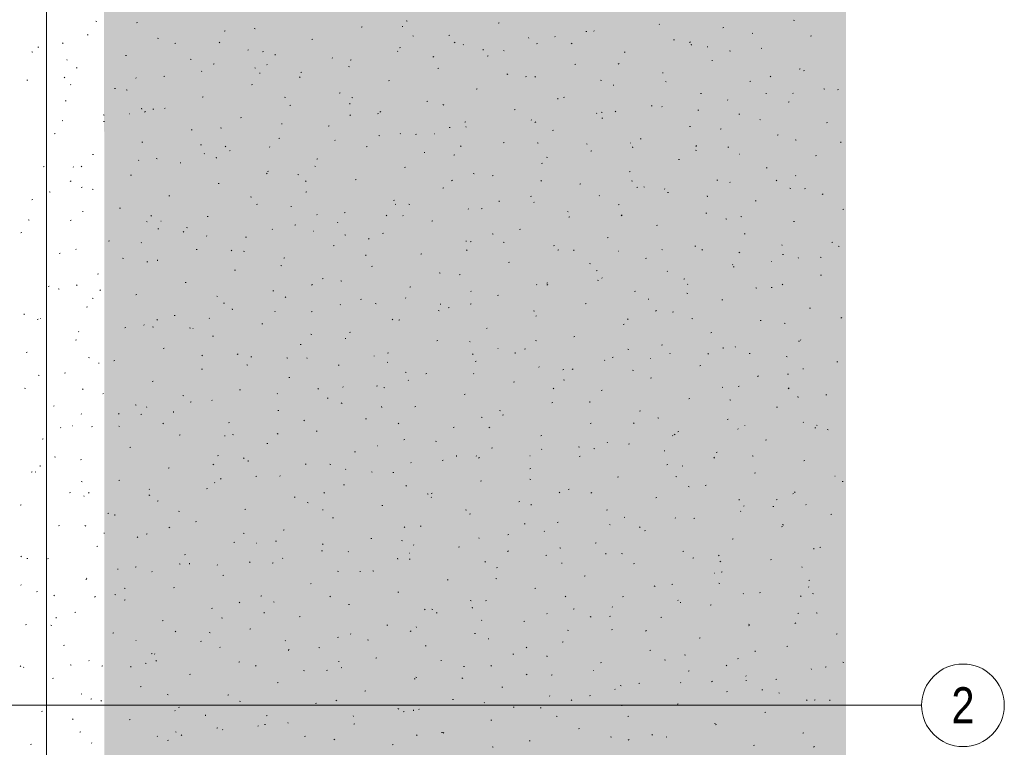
# Model space of a CAD drawing. Extents: x -743 to 300, y 62 to 1112.
# Tile 175 of 179: x -3 to 92, y 831 to 901. Entities that reach past the tile are written whole.
import ezdxf
from ezdxf.enums import TextEntityAlignment as Align
from ezdxf.lldxf.tags import DXFTag

# ---------------------------------------------------------------- set-up
doc = ezdxf.new("R2010")
doc.units = 0
doc.layers.get('0').update_dxf_attribs({"lineweight": 13})
for name, color, linetype, lineweight, true_color in [('60- 61 allgemeine Ausstattung- 4 Terrassen', 9, 'Continuous', 9, 0x808080), ('iwb_Layout Achsbezeichung', 1, 'Continuous', 13, 0xff0000), ('iwb_Layout BA_Markierung', 7, 'Continuous', 9, 0xbadcdc)]:
    doc.layers.add(name, color=color, linetype=linetype, lineweight=lineweight, true_color=true_color)
doc.layers.add('70 -71 Achsen- 1 Gebäudeachsen', color=7, linetype='STRICHPUNKT2-A06CPV7LL0', lineweight=18)
doc.styles.get("Standard").update_dxf_attribs({"font": 'ARIALN.TTF'})
tags = doc.linetypes.add('STRICHPUNKT2', pattern=[12.7, 6.35, -3.175, 0, -3.175]).pattern_tags.tags
tags[10:11] = [DXFTag(74, 4), DXFTag(75, 0), DXFTag(340, '0'), DXFTag(46, 0.0), DXFTag(50, 0.0), DXFTag(44, 0.0), DXFTag(45, 0.0)]
tags[8:9] = [DXFTag(74, 4), DXFTag(75, 0), DXFTag(340, '0'), DXFTag(46, 0.0), DXFTag(50, 0.0), DXFTag(44, 0.0), DXFTag(45, 0.0)]
tags[6:7] = [DXFTag(74, 4), DXFTag(75, 0), DXFTag(340, '0'), DXFTag(46, 0.0), DXFTag(50, 0.0), DXFTag(44, 0.0), DXFTag(45, 0.0)]
tags[4:5] = [DXFTag(74, 4), DXFTag(75, 0), DXFTag(340, '0'), DXFTag(46, 0.0), DXFTag(50, 0.0), DXFTag(44, 0.0), DXFTag(45, 0.0)]
tags = doc.linetypes.add('STRICHPUNKT2-A06CPV7LL0', pattern=[12.7, 6.35, -3.175, 0, -3.175]).pattern_tags.tags
tags[10:11] = [DXFTag(74, 4), DXFTag(75, 0), DXFTag(340, '0'), DXFTag(46, 0.0), DXFTag(50, 0.0), DXFTag(44, 0.0), DXFTag(45, 0.0)]
tags[8:9] = [DXFTag(74, 4), DXFTag(75, 0), DXFTag(340, '0'), DXFTag(46, 0.0), DXFTag(50, 0.0), DXFTag(44, 0.0), DXFTag(45, 0.0)]
tags[6:7] = [DXFTag(74, 4), DXFTag(75, 0), DXFTag(340, '0'), DXFTag(46, 0.0), DXFTag(50, 0.0), DXFTag(44, 0.0), DXFTag(45, 0.0)]
tags[4:5] = [DXFTag(74, 4), DXFTag(75, 0), DXFTag(340, '0'), DXFTag(46, 0.0), DXFTag(50, 0.0), DXFTag(44, 0.0), DXFTag(45, 0.0)]

# ---------------------------------------------------------------- blocks, each defined once
blk = doc.blocks.new('Polygon-A06CPV7AL0')
at = {"color": 0, "linetype": 'ByBlock', "lineweight": -2, "ltscale": 0.13}
blk.add_solid([(4.854, 86.708), (4.686, 1083.814), (76.501, 86.518), (76.501, 1083.814)], dxfattribs=at)
blk = doc.blocks.new('Referenz-A06CPV7ML0')
at = {"layer": '60- 61 allgemeine Ausstattung- 4 Terrassen', "color": 0}
for p, q in [((3.92, 901.148), (4.012, 901.112)), ((7.853, 900.993), (7.949, 901.017)), ((29.591, 900.561), (29.686, 900.584)), ((33.566, 900.615), (33.61, 900.612)), ((33.94, 901.172), (34.034, 901.143)), ((42.847, 900.94), (42.942, 900.964)), ((58.478, 900.804), (58.445, 900.841)), ((64.584, 900.507), (64.679, 900.531)), ((71.442, 901.244), (71.534, 901.207)), ((3.078, 899.802), (3.174, 899.826)), ((16.334, 900.182), (16.43, 900.205)), ((19.25, 900.43), (19.341, 900.393)), ((34.579, 899.712), (34.671, 899.675)), ((38.072, 899.749), (38.167, 899.773)), ((48.33, 899.641), (48.374, 899.638)), ((51.328, 900.128), (51.423, 900.152)), ((52.147, 900.155), (52.114, 900.191)), ((67.418, 899.972), (67.513, 899.943)), ((73.065, 899.696), (73.161, 899.72)), ((-1.697, 898.612), (-1.601, 898.636)), ((0.759, 899.046), (0.679, 898.99)), ((9.873, 899.494), (9.967, 899.465)), ((11.559, 898.991), (11.655, 899.015)), ((15.908, 899.097), (15.836, 899.03)), ((24.815, 899.37), (24.911, 899.394)), ((38.68, 899.121), (38.608, 899.054)), ((39.484, 898.856), (39.451, 898.893)), ((45.815, 899.505), (45.783, 899.542)), ((46.553, 898.938), (46.648, 898.962)), ((49.909, 898.993), (50, 898.957)), ((59.809, 899.317), (59.904, 899.341)), ((61.451, 899.145), (61.379, 899.078)), ((61.556, 898.822), (61.546, 898.91)), ((63.093, 898.667), (63.138, 898.664)), ((-2.283, 898.18), (-2.192, 898.143)), ((6.784, 897.8), (6.88, 897.824)), ((18.691, 898.378), (18.61, 898.322)), ((20.04, 898.18), (20.136, 898.203)), ((21.267, 897.841), (21.258, 897.929)), ((33.153, 898.207), (33.12, 898.243)), ((33.297, 898.559), (33.392, 898.582)), ((36.623, 897.71), (36.542, 897.653)), ((41.411, 898.332), (41.402, 898.42)), ((41.778, 897.747), (41.873, 897.771)), ((43.352, 898.294), (43.446, 898.265)), ((55.034, 898.126), (55.129, 898.15)), ((65.239, 898.275), (65.33, 898.238)), ((68.29, 898.505), (68.385, 898.529)), ((1.123, 897.351), (1.114, 897.439)), ((13.046, 897.461), (13.137, 897.424)), ((15.265, 896.989), (15.361, 897.013)), ((20.491, 896.908), (20.458, 896.945)), ((26.822, 897.557), (26.789, 897.594)), ((28.376, 896.743), (28.467, 896.706)), ((28.521, 897.368), (28.617, 897.392)), ((50.259, 896.936), (50.354, 896.96)), ((54.555, 897.042), (54.474, 896.985)), ((63.515, 897.315), (63.61, 897.339)), ((2.009, 896.61), (2.105, 896.634)), ((10.49, 895.798), (10.586, 895.822)), ((14.16, 896.259), (14.127, 896.295)), ((19.286, 896.616), (19.38, 896.587)), ((19.783, 896.122), (19.8, 896.081)), ((23.746, 896.178), (23.842, 896.201)), ((37.003, 896.557), (37.098, 896.58)), ((43.705, 896.025), (43.797, 895.988)), ((45.484, 895.745), (45.579, 895.769)), ((46.466, 895.777), (46.394, 895.71)), ((58.74, 896.124), (58.835, 896.148)), ((69.238, 895.801), (69.166, 895.734)), ((71.996, 896.503), (72.091, 896.527)), ((72.486, 896.373), (72.406, 896.317)), ((-2.766, 895.419), (-2.67, 895.443)), ((0.923, 895.729), (0.852, 895.662)), ((1.497, 894.96), (1.464, 894.997)), ((7.828, 895.609), (7.796, 895.646)), ((18.971, 894.987), (19.067, 895.011)), ((23.695, 895.753), (23.623, 895.686)), ((32.227, 895.366), (32.323, 895.39)), ((52.764, 895.417), (52.859, 895.388)), ((53.965, 894.934), (54.06, 894.958)), ((59.035, 895.306), (59.126, 895.27)), ((67.221, 895.313), (67.316, 895.337)), ((5.715, 894.608), (5.811, 894.632)), ((6.842, 894.493), (6.934, 894.456)), ((27.452, 894.176), (27.548, 894.199)), ((40.709, 894.555), (40.804, 894.578)), ((62.446, 894.122), (62.541, 894.146)), ((68.785, 894.091), (68.775, 894.179)), ((71.395, 894.139), (71.362, 894.176)), ((74.364, 894.588), (74.456, 894.551)), ((75.702, 894.501), (75.797, 894.525)), ((0.94, 893.417), (1.036, 893.441)), ((14.196, 893.796), (14.292, 893.82)), ((22.172, 893.774), (22.263, 893.737)), ((22.677, 892.985), (22.773, 893.009)), ((28.496, 893.11), (28.487, 893.198)), ((28.698, 893.739), (28.792, 893.71)), ((35.933, 893.364), (36.029, 893.388)), ((37.502, 893.056), (37.593, 893.019)), ((48.641, 893.601), (48.631, 893.689)), ((49.19, 893.743), (49.285, 893.767)), ((57.671, 892.932), (57.766, 892.956)), ((65.064, 893.49), (65.031, 893.526)), ((70.927, 893.311), (71.022, 893.335)), ((4.631, 892.061), (4.726, 892.032)), ((7.123, 892.173), (7.167, 892.17)), ((8.352, 892.62), (8.343, 892.708)), ((8.71, 892.384), (8.638, 892.317)), ((9.421, 892.606), (9.517, 892.63)), ((10.629, 892.733), (10.548, 892.676)), ((28.56, 892.064), (28.48, 892.008)), ((31.158, 892.174), (31.254, 892.197)), ((31.481, 892.409), (31.409, 892.342)), ((44.415, 892.553), (44.51, 892.576)), ((52.401, 892.191), (52.369, 892.228)), ((52.831, 892.338), (52.922, 892.301)), ((54.253, 892.433), (54.181, 892.366)), ((58.733, 892.84), (58.7, 892.877)), ((62.177, 892.539), (62.271, 892.51)), ((66.152, 892.12), (66.247, 892.144)), ((0.639, 891.524), (0.73, 891.487)), ((4.646, 891.415), (4.742, 891.439)), ((17.902, 891.794), (17.998, 891.818)), ((21.887, 891.199), (21.931, 891.196)), ((26.383, 890.983), (26.479, 891.007)), ((39.639, 891.362), (39.735, 891.386)), ((46.07, 891.542), (46.037, 891.578)), ((46.492, 891.396), (46.411, 891.34)), ((52.896, 891.741), (52.991, 891.765)), ((68.161, 891.619), (68.252, 891.582)), ((74.633, 891.309), (74.728, 891.333)), ((-0.129, 890.225), (-0.033, 890.249)), ((13.127, 890.604), (13.223, 890.628)), ((15.968, 890.805), (16.059, 890.769)), ((31.298, 890.087), (31.389, 890.05)), ((33.408, 890.243), (33.375, 890.28)), ((34.864, 890.172), (34.96, 890.195)), ((36.65, 890.225), (36.695, 890.222)), ((38.11, 890.861), (38.205, 890.832)), ((39.739, 890.892), (39.706, 890.929)), ((48.121, 890.551), (48.216, 890.574)), ((61.377, 890.93), (61.472, 890.954)), ((64.424, 890.728), (64.343, 890.671)), ((69.858, 890.118), (69.953, 890.142)), ((8.352, 889.413), (8.448, 889.437)), ((14.044, 889.183), (14.138, 889.154)), ((21.608, 889.792), (21.704, 889.816)), ((27.077, 889.594), (27.044, 889.63)), ((43.345, 889.36), (43.441, 889.384)), ((46.627, 889.369), (46.719, 889.332)), ((51.414, 889.251), (51.458, 889.248)), ((55.651, 889.375), (55.668, 889.334)), ((56.602, 889.739), (56.697, 889.763)), ((71.589, 889.661), (71.683, 889.632)), ((76.014, 889.36), (76.004, 889.448)), ((3.577, 888.223), (3.673, 888.247)), ((14.414, 888.295), (14.381, 888.332)), ((16.497, 889.04), (16.425, 888.973)), ((16.833, 888.602), (16.929, 888.626)), ((20.746, 888.944), (20.713, 888.981)), ((30.089, 888.981), (30.185, 889.005)), ((35.726, 888.379), (35.716, 888.468)), ((38.57, 888.17), (38.666, 888.193)), ((39.268, 889.064), (39.196, 888.997)), ((51.827, 888.549), (51.922, 888.572)), ((55.87, 888.87), (55.86, 888.958)), ((61.957, 888.651), (62.048, 888.614)), ((62.039, 889.089), (61.967, 889.021)), ((65.083, 888.928), (65.178, 888.952)), ((66.178, 888.277), (66.222, 888.274)), ((73.564, 888.116), (73.659, 888.14)), ((8.083, 887.646), (8.05, 887.682)), ((9.764, 887.837), (9.856, 887.8)), ((12.058, 887.411), (12.154, 887.435)), ((15.582, 887.889), (15.572, 887.977)), ((25.314, 887.79), (25.41, 887.814)), ((47.051, 887.358), (47.147, 887.382)), ((47.523, 887.983), (47.617, 887.954)), ((60.308, 887.737), (60.403, 887.761)), ((-1.198, 887.032), (-1.103, 887.056)), ((1.752, 886.996), (1.719, 887.033)), ((2.566, 887.087), (2.485, 887.031)), ((7.283, 886.221), (7.379, 886.245)), ((20.498, 886.419), (20.417, 886.363)), ((20.539, 886.6), (20.635, 886.624)), ((23.456, 886.305), (23.551, 886.276)), ((25.094, 887.118), (25.185, 887.082)), ((33.795, 886.979), (33.891, 887.003)), ((40.424, 886.4), (40.515, 886.363)), ((55.533, 886.547), (55.628, 886.571)), ((68.789, 886.926), (68.884, 886.95)), ((1.512, 885.672), (1.44, 885.605)), ((15.764, 885.409), (15.86, 885.433)), ((24.283, 885.696), (24.211, 885.629)), ((29.02, 885.788), (29.116, 885.812)), ((38.43, 885.751), (38.349, 885.694)), ((42.276, 886.168), (42.372, 886.191)), ((47.054, 885.72), (46.982, 885.653)), ((50.757, 885.356), (50.853, 885.38)), ((55.753, 885.682), (55.844, 885.645)), ((64.014, 885.735), (64.109, 885.759)), ((65.319, 885.526), (65.286, 885.563)), ((69.826, 885.744), (69.754, 885.677)), ((71.65, 886.175), (71.617, 886.212)), ((-0.61, 884.627), (-0.516, 884.598)), ((2.508, 885.03), (2.603, 885.054)), ((3.561, 884.868), (3.652, 884.831)), ((24.245, 884.598), (24.341, 884.622)), ((37.501, 884.977), (37.597, 885.001)), ((56.361, 885.082), (56.281, 885.026)), ((56.935, 885.106), (57.029, 885.077)), ((58.987, 884.877), (58.954, 884.913)), ((59.239, 884.545), (59.334, 884.569)), ((71.083, 884.963), (71.174, 884.927)), ((72.495, 884.924), (72.59, 884.948)), ((74.293, 884.414), (74.212, 884.358)), ((-2.267, 883.84), (-2.172, 883.863)), ((10.989, 884.219), (11.085, 884.243)), ((18.89, 884.15), (18.982, 884.113)), ((19.47, 883.407), (19.566, 883.431)), ((32.726, 883.786), (32.822, 883.81)), ((32.869, 883.427), (32.963, 883.399)), ((34.22, 883.431), (34.311, 883.394)), ((42.955, 883.649), (42.945, 883.737)), ((45.982, 884.166), (46.078, 884.189)), ((46.325, 883.578), (46.292, 883.615)), ((52.656, 884.227), (52.623, 884.264)), ((54.463, 883.354), (54.559, 883.378)), ((63.099, 884.139), (63.09, 884.227)), ((67.72, 883.733), (67.815, 883.757)), ((2.667, 882.668), (2.657, 882.756)), ((6.214, 883.028), (6.309, 883.052)), ((22.811, 883.158), (22.801, 883.246)), ((25.314, 882.433), (25.33, 882.392)), ((27.951, 882.596), (28.047, 882.62)), ((39.994, 882.929), (39.961, 882.965)), ((41.207, 882.975), (41.303, 882.999)), ((49.549, 882.713), (49.641, 882.676)), ((62.945, 882.543), (63.04, 882.567)), ((76.201, 882.922), (76.296, 882.946)), ((-2.643, 881.899), (-2.552, 881.862)), ((1.439, 881.838), (1.534, 881.861)), ((8.802, 881.749), (8.896, 881.721)), ((9.298, 882.328), (9.226, 882.261)), ((10.207, 881.784), (10.251, 881.781)), ((14.695, 882.217), (14.791, 882.241)), ((27.332, 881.63), (27.299, 881.666)), ((32.07, 882.352), (31.998, 882.285)), ((33.663, 882.279), (33.63, 882.316)), ((36.432, 881.784), (36.528, 881.808)), ((49.688, 882.164), (49.784, 882.187)), ((54.841, 882.376), (54.769, 882.309)), ((64.879, 881.995), (64.97, 881.958)), ((66.348, 882.228), (66.442, 882.199)), ((71.426, 881.731), (71.521, 881.755)), ((-3.336, 880.647), (-3.241, 880.671)), ((9.92, 881.026), (10.015, 881.05)), ((12.435, 880.774), (12.355, 880.717)), ((12.687, 881.181), (12.778, 881.144)), ((21, 880.981), (20.967, 881.017)), ((23.176, 881.405), (23.272, 881.429)), ((24.971, 880.81), (25.015, 880.807)), ((31.657, 880.594), (31.753, 880.618)), ((42.281, 880.55), (42.375, 880.521)), ((44.913, 880.973), (45.009, 880.997)), ((58.169, 881.352), (58.265, 881.376)), ((66.651, 880.541), (66.746, 880.565)), ((5.145, 879.836), (5.24, 879.859)), ((8.338, 879.682), (8.305, 879.718)), ((14.669, 880.331), (14.636, 880.368)), ((18.401, 880.215), (18.497, 880.239)), ((28.016, 880.463), (28.107, 880.426)), ((30.367, 880.105), (30.286, 880.049)), ((39.735, 879.836), (39.779, 879.833)), ((40.138, 879.782), (40.234, 879.806)), ((43.346, 879.744), (43.437, 879.707)), ((53.394, 880.162), (53.49, 880.185)), ((75.132, 879.729), (75.227, 879.753)), ((0.37, 878.645), (0.465, 878.669)), ((2.007, 879.033), (1.974, 879.069)), ((13.626, 879.024), (13.721, 879.048)), ((17.085, 878.983), (17.013, 878.916)), ((18.215, 878.872), (18.309, 878.843)), ((26.882, 879.403), (26.978, 879.427)), ((35.363, 878.592), (35.459, 878.616)), ((39.856, 879.008), (39.784, 878.941)), ((48.299, 879.437), (48.218, 879.38)), ((48.619, 878.971), (48.715, 878.995)), ((50.184, 878.918), (50.175, 879.006)), ((54.498, 878.862), (54.543, 878.859)), ((58.675, 879.026), (58.766, 878.989)), ((61.875, 879.35), (61.971, 879.374)), ((62.627, 879.032), (62.555, 878.965)), ((66.231, 878.769), (66.15, 878.712)), ((70.328, 879.408), (70.319, 879.496)), ((75.76, 879.35), (75.854, 879.321)), ((6.483, 878.212), (6.574, 878.175)), ((8.851, 877.834), (8.946, 877.857)), ((9.896, 877.937), (9.886, 878.025)), ((22.107, 878.213), (22.203, 878.237)), ((30.04, 878.427), (30.03, 878.516)), ((43.844, 877.78), (43.94, 877.804)), ((51.694, 877.672), (51.788, 877.643)), ((57.1, 878.16), (57.196, 878.183)), ((69.262, 877.888), (69.307, 877.885)), ((70.357, 878.539), (70.452, 878.563)), ((71.904, 878.212), (71.872, 878.248)), ((74.005, 878.308), (74.096, 878.271)), ((17.332, 877.022), (17.427, 877.046)), ((21.812, 877.494), (21.904, 877.457)), ((30.588, 877.401), (30.684, 877.425)), ((37.142, 876.775), (37.233, 876.739)), ((52.325, 876.969), (52.421, 876.993)), ((59.242, 876.913), (59.209, 876.949)), ((65.573, 877.562), (65.54, 877.599)), ((65.581, 877.348), (65.677, 877.372)), ((4.076, 876.643), (4.171, 876.667)), ((12.557, 875.832), (12.652, 875.855)), ((25.813, 876.211), (25.909, 876.235)), ((27.627, 875.994), (27.721, 875.965)), ((39.069, 876.59), (39.165, 876.614)), ((47.55, 875.778), (47.646, 875.802)), ((52.471, 876.057), (52.563, 876.02)), ((52.911, 876.264), (52.878, 876.3)), ((60.806, 876.158), (60.902, 876.181)), ((74.063, 876.537), (74.158, 876.561)), ((-0.699, 875.453), (-0.604, 875.476)), ((0.279, 875.243), (0.37, 875.206)), ((2.1, 875.615), (2.028, 875.548)), ((4.373, 875.128), (4.292, 875.072)), ((21.038, 875.02), (21.133, 875.044)), ((24.871, 875.639), (24.799, 875.572)), ((34.294, 875.399), (34.39, 875.423)), ((40.249, 874.965), (40.216, 875.001)), ((46.58, 875.614), (46.547, 875.651)), ((47.643, 875.663), (47.571, 875.596)), ((56.031, 874.967), (56.127, 874.991)), ((61.182, 875.686), (61.198, 875.645)), ((67.801, 875.339), (67.892, 875.302)), ((69.287, 875.346), (69.383, 875.37)), ((70.414, 875.688), (70.342, 875.62)), ((3.561, 874.316), (3.655, 874.287)), ((7.782, 874.641), (7.877, 874.665)), ((15.609, 874.525), (15.7, 874.488)), ((16.263, 873.83), (16.358, 873.853)), ((22.305, 874.46), (22.224, 874.403)), ((29.519, 874.209), (29.615, 874.233)), ((33.917, 874.315), (33.885, 874.352)), ((42.775, 874.588), (42.871, 874.612)), ((57.413, 874.187), (57.404, 874.275)), ((61.106, 874.794), (61.2, 874.766)), ((64.512, 874.156), (64.608, 874.179)), ((3.007, 873.451), (3.102, 873.474)), ((17.125, 873.206), (17.115, 873.294)), ((21.255, 873.017), (21.222, 873.053)), ((24.744, 873.018), (24.839, 873.042)), ((27.586, 873.666), (27.553, 873.703)), ((30.938, 873.807), (31.029, 873.77)), ((37.04, 873.116), (37.134, 873.088)), ((37.269, 873.697), (37.26, 873.785)), ((38, 873.397), (38.096, 873.421)), ((40.236, 873.791), (40.156, 873.735)), ((46.268, 873.088), (46.359, 873.052)), ((51.256, 873.776), (51.352, 873.8)), ((58.168, 873.123), (58.087, 873.067)), ((59.737, 872.965), (59.833, 872.989)), ((72.993, 873.344), (73.089, 873.368)), ((-3.019, 872.716), (-3.029, 872.804)), ((-1.768, 872.26), (-1.673, 872.284)), ((-1.472, 872.368), (-1.428, 872.365)), ((9.886, 872.271), (9.814, 872.204)), ((11.488, 872.639), (11.583, 872.663)), ((14.924, 872.367), (14.891, 872.404)), ((32.658, 872.295), (32.586, 872.228)), ((33.225, 872.207), (33.321, 872.231)), ((46.481, 872.586), (46.577, 872.61)), ((55.429, 872.319), (55.357, 872.252)), ((61.597, 872.37), (61.689, 872.333)), ((68.218, 872.154), (68.314, 872.177)), ((76.1, 872.455), (76.019, 872.398)), ((2.262, 871.069), (2.229, 871.105)), ((6.713, 871.449), (6.808, 871.472)), ((8.593, 871.718), (8.56, 871.755)), ((9.405, 871.556), (9.496, 871.519)), ((12.973, 871.438), (13.067, 871.41)), ((13.292, 871.394), (13.336, 871.391)), ((19.969, 871.828), (20.064, 871.851)), ((28.45, 871.016), (28.545, 871.04)), ((41.706, 871.395), (41.802, 871.419)), ((54.962, 871.774), (55.058, 871.798)), ((63.443, 870.963), (63.539, 870.987)), ((70.519, 871.917), (70.613, 871.888)), ((1.938, 870.258), (2.033, 870.282)), ((15.194, 870.637), (15.289, 870.661)), ((24.734, 870.838), (24.826, 870.801)), ((28.055, 870.42), (28.1, 870.417)), ((36.931, 870.205), (37.027, 870.229)), ((40.064, 870.12), (40.155, 870.083)), ((46.452, 870.239), (46.546, 870.21)), ((50.187, 870.584), (50.283, 870.608)), ((71.924, 870.152), (72.02, 870.175)), ((72.159, 870.248), (72.126, 870.284)), ((-2.837, 869.067), (-2.742, 869.091)), ((10.419, 869.447), (10.514, 869.47)), ((23.675, 869.826), (23.77, 869.849)), ((42.819, 869.446), (42.863, 869.443)), ((45.412, 869.393), (45.508, 869.417)), ((55.394, 869.401), (55.485, 869.364)), ((58.668, 869.772), (58.764, 869.796)), ((64.642, 869.456), (64.633, 869.544)), ((65.828, 869.598), (65.795, 869.635)), ((3.201, 868.587), (3.292, 868.551)), ((5.644, 868.256), (5.739, 868.28)), ((14.242, 868.814), (14.161, 868.758)), ((17.673, 868.927), (17.601, 868.86)), ((18.9, 868.635), (18.995, 868.659)), ((22.386, 868.561), (22.48, 868.532)), ((24.354, 868.475), (24.345, 868.564)), ((30.844, 868.744), (30.861, 868.703)), ((32.174, 868.146), (32.093, 868.09)), ((32.156, 869.014), (32.251, 869.038)), ((40.444, 868.951), (40.372, 868.884)), ((40.637, 868.203), (40.733, 868.227)), ((44.498, 868.966), (44.489, 869.054)), ((53.166, 868.3), (53.133, 868.336)), ((53.893, 868.582), (53.989, 868.606)), ((57.583, 868.472), (57.627, 868.469)), ((59.497, 868.949), (59.464, 868.986)), ((63.216, 868.975), (63.144, 868.908)), ((67.149, 868.961), (67.245, 868.985)), ((70.723, 868.683), (70.814, 868.646)), ((75.63, 868.15), (75.726, 868.173)), ((4.21, 867.985), (4.201, 868.073)), ((14.125, 867.445), (14.22, 867.468)), ((18.531, 867.869), (18.622, 867.832)), ((27.381, 867.824), (27.476, 867.847)), ((46.835, 867.65), (46.802, 867.687)), ((49.118, 867.391), (49.214, 867.415)), ((50.106, 867.478), (50.025, 867.421)), ((55.865, 867.361), (55.959, 867.332)), ((62.374, 867.77), (62.47, 867.794)), ((72.347, 867.498), (72.391, 867.495)), ((-1.681, 866.883), (-1.587, 866.854)), ((0.869, 867.065), (0.964, 867.089)), ((9.35, 866.254), (9.445, 866.278)), ((22.606, 866.633), (22.701, 866.657)), ((33.86, 867.151), (33.952, 867.114)), ((34.172, 866.352), (34.139, 866.388)), ((35.862, 867.012), (35.957, 867.036)), ((40.503, 867.001), (40.47, 867.038)), ((44.343, 866.201), (44.439, 866.225)), ((49.19, 866.433), (49.281, 866.396)), ((57.599, 866.58), (57.695, 866.604)), ((68.037, 866.809), (67.957, 866.753)), ((70.855, 866.959), (70.951, 866.983)), ((-3.003, 865.619), (-2.911, 865.582)), ((2.688, 865.558), (2.616, 865.491)), ((17.831, 865.443), (17.926, 865.466)), ((25.459, 865.582), (25.387, 865.515)), ((27.841, 865.702), (27.808, 865.739)), ((31.087, 865.822), (31.182, 865.845)), ((31.798, 865.683), (31.892, 865.654)), ((48.231, 865.607), (48.159, 865.54)), ((52.824, 865.389), (52.92, 865.413)), ((64.519, 865.714), (64.611, 865.677)), ((66.08, 865.768), (66.176, 865.792)), ((71.002, 865.631), (70.93, 865.564)), ((4.575, 865.063), (4.67, 865.087)), ((12.327, 864.9), (12.418, 864.864)), ((15.179, 864.404), (15.146, 864.44)), ((21.51, 865.053), (21.477, 865.09)), ((26.312, 864.631), (26.407, 864.655)), ((39.568, 865.01), (39.663, 865.034)), ((51.727, 864.235), (51.718, 864.323)), ((61.305, 864.578), (61.401, 864.602)), ((65.277, 864.483), (65.371, 864.455)), ((71.871, 864.725), (71.862, 864.813)), ((74.561, 864.957), (74.657, 864.981)), ((-0.201, 863.873), (-0.105, 863.897)), ((7.732, 864.005), (7.826, 863.976)), ((8.848, 863.754), (8.815, 863.791)), ((13.056, 864.252), (13.151, 864.276)), ((21.537, 863.441), (21.632, 863.464)), ((27.657, 864.182), (27.748, 864.145)), ((31.583, 863.745), (31.574, 863.833)), ((34.793, 863.82), (34.888, 863.843)), ((42.986, 863.464), (43.077, 863.427)), ((48.049, 864.199), (48.145, 864.223)), ((56.53, 863.387), (56.626, 863.411)), ((69.786, 863.766), (69.882, 863.79)), ((2.516, 863.105), (2.483, 863.142)), ((6.179, 863.169), (6.099, 863.112)), ((8.281, 863.061), (8.376, 863.085)), ((11.439, 863.254), (11.43, 863.342)), ((24.111, 862.501), (24.031, 862.444)), ((30.018, 862.629), (30.113, 862.653)), ((41.211, 862.805), (41.305, 862.777)), ((43.274, 863.008), (43.369, 863.032)), ((58.316, 862.745), (58.407, 862.709)), ((65.011, 862.576), (65.107, 862.6)), ((0.507, 861.803), (0.524, 861.762)), ((1.612, 861.978), (1.656, 861.976)), ((3.505, 861.871), (3.601, 861.895)), ((6.123, 861.932), (6.214, 861.895)), ((10.474, 862.214), (10.402, 862.147)), ((16.762, 862.25), (16.857, 862.274)), ((25.243, 861.439), (25.338, 861.462)), ((33.246, 862.238), (33.174, 862.171)), ((38.499, 861.818), (38.594, 861.841)), ((42.043, 861.832), (41.962, 861.776)), ((51.755, 862.197), (51.85, 862.221)), ((56.017, 862.262), (55.945, 862.195)), ((66.083, 861.635), (66.05, 861.671)), ((66.712, 861.997), (66.729, 861.956)), ((72.414, 862.284), (72.381, 862.321)), ((73.492, 861.764), (73.588, 861.788)), ((73.645, 862.027), (73.736, 861.99)), ((74.689, 861.606), (74.784, 861.577)), ((-1.27, 860.68), (-1.174, 860.704)), ((11.987, 861.059), (12.082, 861.083)), ((16.376, 861.004), (16.42, 861.002)), ((17.144, 861.127), (17.238, 861.099)), ((21.453, 861.213), (21.544, 861.176)), ((33.724, 860.627), (33.819, 860.651)), ((46.98, 861.006), (47.075, 861.03)), ((59.752, 860.985), (59.719, 861.022)), ((59.975, 861.164), (59.894, 861.108)), ((60.236, 861.385), (60.332, 861.409)), ((68.717, 860.574), (68.813, 860.598)), ((7.211, 859.869), (7.307, 859.893)), ((20.468, 860.248), (20.563, 860.272)), ((31.14, 860.03), (31.184, 860.027)), ((36.782, 860.495), (36.874, 860.458)), ((42.205, 859.816), (42.3, 859.839)), ((47.089, 859.687), (47.056, 859.723)), ((50.623, 859.928), (50.717, 859.899)), ((52.112, 859.777), (52.203, 859.74)), ((53.42, 860.336), (53.388, 860.373)), ((55.461, 860.195), (55.556, 860.219)), ((58.956, 859.504), (58.947, 859.592)), ((-0.081, 858.963), (0.011, 858.926)), ((2.436, 858.678), (2.532, 858.702)), ((15.693, 859.057), (15.788, 859.081)), ((18.261, 858.87), (18.189, 858.803)), ((18.668, 858.523), (18.659, 858.611)), ((28.949, 859.437), (29.044, 859.46)), ((37.43, 858.625), (37.525, 858.649)), ((38.812, 859.014), (38.803, 859.102)), ((40.758, 859.037), (40.725, 859.074)), ((41.032, 858.894), (40.96, 858.827)), ((45.904, 859.056), (45.948, 859.053)), ((50.686, 859.004), (50.781, 859.028)), ((63.804, 858.918), (63.732, 858.851)), ((63.942, 859.383), (64.038, 859.407)), ((67.441, 859.058), (67.533, 859.022)), ((-1.476, 858.033), (-1.485, 858.121)), ((10.917, 857.867), (11.013, 857.891)), ((15.249, 858.245), (15.34, 858.208)), ((24.174, 858.246), (24.269, 858.27)), ((26.557, 858.25), (26.651, 858.221)), ((28.096, 857.739), (28.063, 857.775)), ((34.427, 858.388), (34.394, 858.425)), ((45.911, 857.814), (46.006, 857.837)), ((59.167, 858.193), (59.262, 858.217)), ((60.667, 858.082), (60.712, 858.079)), ((72.423, 858.572), (72.519, 858.596)), ((-2.339, 857.488), (-2.243, 857.512)), ((-1.883, 857.523), (-1.964, 857.467)), ((6.142, 856.676), (6.238, 856.7)), ((16.049, 856.855), (15.968, 856.799)), ((19.399, 857.055), (19.494, 857.079)), ((21.765, 857.089), (21.732, 857.126)), ((30.579, 857.526), (30.67, 857.489)), ((32.655, 857.435), (32.75, 857.458)), ((45.908, 856.808), (45.999, 856.771)), ((54.392, 857.002), (54.487, 857.026)), ((60.035, 857.05), (60.13, 857.021)), ((67.648, 857.381), (67.744, 857.405)), ((75.431, 857.108), (75.475, 857.105)), ((2.49, 856.572), (2.584, 856.543)), ((9.102, 855.791), (9.069, 855.827)), ((14.623, 855.865), (14.719, 855.889)), ((15.433, 856.44), (15.401, 856.476)), ((27.88, 856.244), (27.975, 856.268)), ((33.98, 856.187), (33.9, 856.13)), ((41.136, 856.623), (41.231, 856.647)), ((49.617, 855.812), (49.712, 855.835)), ((61.238, 856.09), (61.329, 856.053)), ((62.873, 856.191), (62.968, 856.215)), ((76.129, 856.57), (76.225, 856.594)), ((1.367, 855.486), (1.463, 855.51)), ((2.771, 855.141), (2.738, 855.178)), ((3.276, 855.502), (3.204, 855.434)), ((9.045, 855.276), (9.137, 855.239)), ((23.105, 855.053), (23.2, 855.077)), ((26.047, 855.526), (25.975, 855.459)), ((35.969, 855.372), (36.063, 855.343)), ((36.361, 855.433), (36.456, 855.456)), ((36.375, 855.056), (36.392, 855.015)), ((48.819, 855.55), (48.747, 855.483)), ((51.912, 855.519), (51.832, 855.462)), ((58.098, 855), (58.193, 855.024)), ((66.185, 854.773), (66.176, 854.861)), ((69.844, 854.85), (69.763, 854.794)), ((71.354, 855.379), (71.45, 855.403)), ((71.59, 855.574), (71.518, 855.507)), ((-3.408, 854.295), (-3.312, 854.319)), ((9.848, 854.674), (9.944, 854.698)), ((18.329, 853.863), (18.425, 853.887)), ((24.375, 854.557), (24.466, 854.521)), ((25.897, 853.793), (25.888, 853.881)), ((31.586, 854.242), (31.681, 854.266)), ((39.704, 853.839), (39.796, 853.802)), ((44.842, 854.621), (44.937, 854.645)), ((46.041, 854.283), (46.032, 854.371)), ((53.323, 853.81), (53.418, 853.834)), ((66.579, 854.189), (66.674, 854.213)), ((69.448, 854.172), (69.542, 854.144)), ((72.669, 854.32), (72.636, 854.357)), ((5.073, 853.484), (5.169, 853.508)), ((5.753, 853.302), (5.744, 853.39)), ((11.903, 853.694), (11.997, 853.665)), ((26.811, 853.051), (26.906, 853.075)), ((40.067, 853.431), (40.162, 853.454)), ((55.034, 853.121), (55.125, 853.084)), ((60.006, 853.022), (59.973, 853.058)), ((61.804, 852.998), (61.899, 853.022)), ((66.338, 853.671), (66.305, 853.708)), ((75.06, 853.377), (75.156, 853.401)), ((0.298, 852.293), (0.394, 852.317)), ((2.842, 852.307), (2.933, 852.27)), ((11.063, 852.157), (10.991, 852.09)), ((13.554, 852.672), (13.65, 852.696)), ((33.834, 852.181), (33.762, 852.114)), ((35.292, 852.24), (35.387, 852.264)), ((45.381, 852.494), (45.476, 852.466)), ((48.548, 852.619), (48.643, 852.643)), ((53.675, 852.372), (53.642, 852.409)), ((56.605, 852.206), (56.533, 852.139)), ((70.285, 852.187), (70.38, 852.211)), ((70.364, 852.403), (70.455, 852.366)), ((4.697, 851.589), (4.741, 851.586)), ((7.986, 851.21), (7.906, 851.153)), ((8.779, 851.482), (8.875, 851.506)), ((18.171, 851.589), (18.262, 851.552)), ((22.035, 851.861), (22.131, 851.885)), ((30.517, 851.049), (30.612, 851.073)), ((41.013, 851.074), (40.98, 851.11)), ((43.773, 851.429), (43.868, 851.452)), ((47.344, 851.723), (47.311, 851.759)), ((57.029, 851.808), (57.124, 851.832)), ((65.51, 850.996), (65.605, 851.02)), ((4.004, 850.291), (4.1, 850.315)), ((17.26, 850.67), (17.356, 850.694)), ((19.46, 850.615), (19.505, 850.612)), ((21.315, 850.816), (21.409, 850.788)), ((25.918, 850.541), (25.837, 850.485)), ((33.501, 850.87), (33.592, 850.834)), ((34.682, 850.424), (34.649, 850.461)), ((38.998, 850.238), (39.093, 850.262)), ((48.83, 850.152), (48.921, 850.115)), ((52.254, 850.617), (52.349, 850.641)), ((73.414, 850.042), (73.405, 850.13)), ((73.991, 850.185), (74.086, 850.209)), ((-3.362, 849.338), (-3.271, 849.301)), ((-2.752, 849.138), (-2.657, 849.11)), ((-0.771, 849.101), (-0.675, 849.124)), ((12.485, 849.48), (12.581, 849.504)), ((22.019, 849.125), (21.986, 849.162)), ((25.741, 849.859), (25.837, 849.883)), ((28.351, 849.775), (28.318, 849.811)), ((33.126, 849.062), (33.117, 849.15)), ((34.223, 849.047), (34.318, 849.071)), ((34.224, 849.641), (34.268, 849.638)), ((43.85, 849.873), (43.769, 849.817)), ((47.479, 849.427), (47.574, 849.45)), ((53.27, 849.552), (53.261, 849.64)), ((54.794, 849.617), (54.888, 849.588)), ((60.735, 849.806), (60.83, 849.83)), ((61.781, 849.205), (61.701, 849.148)), ((64.16, 849.434), (64.251, 849.397)), ((7.71, 848.289), (7.806, 848.313)), ((11.967, 848.62), (12.059, 848.583)), ((12.982, 848.571), (12.973, 848.659)), ((15.688, 848.476), (15.655, 848.513)), ((18.849, 848.813), (18.777, 848.746)), ((20.966, 848.668), (21.062, 848.692)), ((41.62, 848.837), (41.548, 848.77)), ((42.704, 848.236), (42.799, 848.26)), ((48.988, 848.667), (49.032, 848.664)), ((55.96, 848.615), (56.055, 848.639)), ((64.392, 848.861), (64.32, 848.794)), ((69.216, 848.994), (69.311, 849.018)), ((72.243, 848.309), (72.26, 848.268)), ((3.026, 847.177), (2.993, 847.214)), ((6.038, 848.114), (6.054, 848.073)), ((9.357, 847.827), (9.324, 847.863)), ((16.191, 847.478), (16.287, 847.502)), ((27.297, 847.902), (27.388, 847.865)), ((29.447, 847.857), (29.543, 847.881)), ((30.727, 847.939), (30.822, 847.91)), ((42.626, 847.183), (42.718, 847.146)), ((51.185, 847.425), (51.28, 847.448)), ((63.752, 847.693), (63.796, 847.69)), ((64.441, 847.804), (64.536, 847.828)), ((-3.305, 846.528), (-3.338, 846.565)), ((2.935, 847.099), (3.031, 847.122)), ((6.661, 846.261), (6.755, 846.232)), ((11.416, 846.287), (11.512, 846.311)), ((24.672, 846.666), (24.768, 846.69)), ((37.929, 847.045), (38.024, 847.069)), ((46.41, 846.234), (46.505, 846.258)), ((57.956, 846.465), (58.047, 846.428)), ((59.666, 846.613), (59.761, 846.637)), ((64.206, 846.739), (64.3, 846.71)), ((72.924, 846.357), (72.891, 846.393)), ((72.922, 846.992), (73.017, 847.016)), ((-1.84, 845.908), (-1.744, 845.932)), ((-0.076, 845.564), (-0.157, 845.508)), ((3.864, 845.445), (3.792, 845.378)), ((5.764, 845.651), (5.855, 845.614)), ((19.897, 845.476), (19.993, 845.5)), ((26.636, 845.469), (26.564, 845.402)), ((33.153, 845.855), (33.249, 845.879)), ((49.407, 845.493), (49.335, 845.426)), ((54.891, 845.423), (54.986, 845.446)), ((66.592, 845.707), (66.559, 845.744)), ((68.147, 845.802), (68.242, 845.826)), ((72.178, 845.517), (72.106, 845.45)), ((73.286, 845.747), (73.377, 845.71)), ((6.641, 845.097), (6.737, 845.12)), ((15.122, 844.285), (15.218, 844.309)), ((17.855, 844.896), (17.775, 844.84)), ((21.093, 844.933), (21.184, 844.896)), ((28.378, 844.664), (28.474, 844.688)), ((40.14, 845.061), (40.234, 845.032)), ((40.355, 844.331), (40.346, 844.419)), ((41.635, 845.043), (41.73, 845.067)), ((53.93, 844.408), (53.897, 844.445)), ((60.261, 845.058), (60.228, 845.094)), ((60.499, 844.821), (60.49, 844.909)), ((63.372, 844.611), (63.467, 844.635)), ((0.067, 843.35), (0.058, 843.438)), ((1.866, 843.906), (1.962, 843.93)), ((16.073, 843.383), (16.167, 843.354)), ((20.211, 843.84), (20.202, 843.929)), ((23.603, 843.474), (23.699, 843.498)), ((35.787, 844.228), (35.707, 844.171)), ((36.423, 844.215), (36.514, 844.178)), ((36.859, 843.853), (36.955, 843.877)), ((47.599, 843.759), (47.566, 843.796)), ((50.116, 844.232), (50.211, 844.256)), ((51.752, 843.496), (51.844, 843.459)), ((53.719, 843.559), (53.638, 843.503)), ((58.597, 843.421), (58.692, 843.444)), ((71.853, 843.8), (71.948, 843.824)), ((73.619, 843.861), (73.713, 843.833)), ((-2.909, 842.716), (-2.814, 842.739)), ((-0.44, 842.682), (-0.349, 842.646)), ((10.347, 843.095), (10.443, 843.118)), ((32.084, 842.662), (32.18, 842.686)), ((34.936, 842.46), (34.904, 842.497)), ((41.268, 843.11), (41.235, 843.146)), ((45.341, 843.041), (45.436, 843.065)), ((67.078, 842.609), (67.173, 842.633)), ((67.082, 842.778), (67.173, 842.741)), ((71.651, 842.891), (71.57, 842.835)), ((5.572, 841.904), (5.668, 841.928)), ((11.651, 842.101), (11.579, 842.033)), ((14.889, 841.964), (14.981, 841.927)), ((18.828, 842.283), (18.924, 842.307)), ((27.309, 841.472), (27.405, 841.496)), ((28.605, 841.811), (28.572, 841.848)), ((34.422, 842.125), (34.35, 842.058)), ((40.565, 841.851), (40.661, 841.875)), ((49.552, 842.183), (49.646, 842.155)), ((53.822, 842.23), (53.917, 842.254)), ((57.193, 842.149), (57.121, 842.082)), ((75.559, 841.798), (75.654, 841.822)), ((0.797, 840.714), (0.892, 840.737)), ((7.781, 841.199), (7.825, 841.196)), ((14.053, 841.093), (14.149, 841.116)), ((15.943, 840.512), (15.91, 840.549)), ((22.274, 841.162), (22.241, 841.198)), ((25.486, 840.505), (25.58, 840.476)), ((30.219, 841.246), (30.31, 841.209)), ((35.79, 840.66), (35.886, 840.684)), ((41.906, 841.367), (41.922, 841.326)), ((45.549, 840.527), (45.64, 840.491)), ((49.047, 841.039), (49.142, 841.063)), ((62.303, 841.419), (62.398, 841.442)), ((70.784, 840.607), (70.879, 840.631)), ((9.278, 839.902), (9.374, 839.926)), ((9.612, 839.863), (9.579, 839.9)), ((22.534, 840.281), (22.63, 840.305)), ((22.545, 840.225), (22.589, 840.222)), ((44.271, 839.849), (44.367, 839.873)), ((47.584, 839.6), (47.575, 839.688)), ((57.528, 840.228), (57.623, 840.252)), ((60.878, 839.809), (60.969, 839.772)), ((67.728, 840.09), (67.719, 840.178)), ((-3.334, 838.732), (-3.406, 838.665)), ((-3.051, 838.564), (-3.083, 838.601)), ((1.419, 838.827), (1.513, 838.798)), ((3.281, 839.214), (3.248, 839.25)), ((4.503, 838.712), (4.598, 838.735)), ((7.296, 838.619), (7.287, 838.707)), ((8.686, 838.995), (8.777, 838.958)), ((9.793, 839.251), (9.712, 839.194)), ((17.759, 839.091), (17.855, 839.114)), ((19.437, 838.756), (19.365, 838.689)), ((27.44, 839.11), (27.431, 839.198)), ((31.015, 839.47), (31.111, 839.494)), ((37.309, 839.251), (37.353, 839.248)), ((39.496, 838.658), (39.592, 838.682)), ((42.209, 838.78), (42.137, 838.713)), ((52.753, 839.037), (52.848, 839.061)), ((58.965, 839.306), (59.059, 839.277)), ((64.98, 838.805), (64.908, 838.738)), ((66.009, 839.417), (66.104, 839.44)), ((74.49, 838.605), (74.585, 838.629)), ((76.208, 839.091), (76.299, 839.054)), ((12.984, 837.9), (13.08, 837.924)), ((24.015, 838.277), (24.107, 838.24)), ((26.24, 838.279), (26.336, 838.303)), ((27.725, 838.582), (27.644, 838.526)), ((45.656, 837.914), (45.576, 837.857)), ((47.977, 837.847), (48.073, 837.871)), ((52.072, 838.277), (52.117, 838.274)), ((61.234, 838.226), (61.329, 838.25)), ((66.847, 837.743), (66.814, 837.78)), ((73.178, 838.393), (73.145, 838.429)), ((-0.272, 837.521), (-0.177, 837.545)), ((8.209, 836.71), (8.304, 836.733)), ((21.465, 837.089), (21.561, 837.112)), ((34.721, 837.468), (34.817, 837.492)), ((34.898, 837.628), (34.992, 837.599)), ((39.345, 837.559), (39.436, 837.522)), ((43.202, 836.656), (43.298, 836.68)), ((54.674, 836.84), (54.766, 836.804)), ((56.459, 837.035), (56.554, 837.059)), ((60.516, 837.094), (60.483, 837.131)), ((63.588, 837.246), (63.508, 837.189)), ((66.836, 837.303), (66.88, 837.3)), ((69.715, 837.415), (69.81, 837.438)), ((2.482, 836.027), (2.573, 835.99)), ((10.832, 835.95), (10.926, 835.921)), ((16.69, 835.898), (16.786, 835.922)), ((29.946, 836.277), (30.042, 836.301)), ((47.854, 835.795), (47.821, 835.832)), ((51.683, 835.845), (51.779, 835.869)), ((54.185, 836.445), (54.152, 836.481)), ((64.94, 836.224), (65.035, 836.248)), ((68.377, 836.428), (68.471, 836.399)), ((70.004, 836.122), (70.095, 836.085)), ((3.434, 835.519), (3.529, 835.543)), ((4.452, 835.388), (4.38, 835.321)), ((17.811, 835.308), (17.903, 835.271)), ((25.171, 835.087), (25.267, 835.11)), ((27.224, 835.412), (27.152, 835.345)), ((38.427, 835.466), (38.523, 835.49)), ((41.522, 835.146), (41.49, 835.183)), ((49.995, 835.436), (49.923, 835.369)), ((54.814, 834.869), (54.804, 834.957)), ((60.165, 835.033), (60.26, 835.057)), ((72.766, 835.46), (72.694, 835.393)), ((73.421, 835.413), (73.516, 835.436)), ((74.958, 835.359), (74.948, 835.448)), ((-1.341, 834.328), (-1.246, 834.352)), ((11.568, 834.425), (11.585, 834.384)), ((11.915, 834.708), (12.01, 834.731)), ((14.525, 833.888), (14.516, 833.977)), ((20.396, 833.896), (20.492, 833.92)), ((28.86, 833.847), (28.827, 833.884)), ((33.141, 834.59), (33.232, 834.553)), ((33.652, 834.275), (33.748, 834.299)), ((34.669, 834.379), (34.66, 834.467)), ((35.191, 834.497), (35.158, 834.533)), ((44.311, 834.75), (44.405, 834.721)), ((46.908, 834.654), (47.004, 834.678)), ((48.471, 833.872), (48.562, 833.835)), ((55.389, 833.843), (55.485, 833.867)), ((68.646, 834.222), (68.741, 834.246)), ((1.73, 833.605), (1.65, 833.549)), ((7.14, 833.517), (7.235, 833.541)), ((19.662, 832.937), (19.582, 832.88)), ((20.244, 833.072), (20.338, 833.043)), ((22.529, 833.198), (22.496, 833.235)), ((28.877, 833.085), (28.973, 833.108)), ((42.133, 833.464), (42.229, 833.488)), ((63.8, 833.153), (63.891, 833.116)), ((63.871, 833.031), (63.966, 833.055)), ((2.365, 832.326), (2.46, 832.35)), ((9.867, 831.899), (9.834, 831.936)), ((11.608, 832.339), (11.699, 832.303)), ((12.239, 832.044), (12.167, 831.977)), ((15.621, 832.706), (15.716, 832.729)), ((16.198, 832.549), (16.165, 832.585)), ((24.102, 831.894), (24.198, 831.918)), ((35.01, 832.068), (34.938, 832.001)), ((37.358, 832.273), (37.454, 832.297)), ((37.594, 832.269), (37.513, 832.212)), ((50.614, 832.652), (50.71, 832.676)), ((57.782, 832.092), (57.71, 832.025)), ((72.352, 832.22), (72.447, 832.244)), ((-2.41, 831.136), (-2.315, 831.16)), ((3.535, 831.25), (3.502, 831.286)), ((10.846, 831.515), (10.941, 831.539)), ((26.937, 831.621), (27.029, 831.584)), ((32.583, 831.083), (32.679, 831.106)), ((45.839, 831.462), (45.935, 831.486)), ((53.723, 831.872), (53.817, 831.843)), ((55.526, 831.6), (55.445, 831.544)), ((59.095, 831.841), (59.191, 831.865)), ((67.577, 831.029), (67.672, 831.053)), ((42.267, 830.903), (42.358, 830.866)), ((73.457, 830.932), (73.377, 830.875))]:
    blk.add_line(p, q, dxfattribs=at)
at = {"layer": '70 -71 Achsen- 1 Gebäudeachsen', "color": 0, "linetype": 'STRICHPUNKT2-A06CPV7LL0', "ltscale": 0.18}
for p, q in [((-0.852, 1084.852), (-0.852, 85.412)), ((-682.489, 834.912), (76.456, 834.912))]:
    blk.add_line(p, q, dxfattribs=at)

msp = doc.modelspace()

# ---------------------------------------------------------------- linework, layer by layer
at = {"layer": 'iwb_Layout Achsbezeichung', "linetype": 'STRICHPUNKT2', "lineweight": 13, "ltscale": 0.39}
msp.add_line((76.501, 834.912), (83.837, 834.912), dxfattribs=at)
at = {"layer": 'iwb_Layout Achsbezeichung', "ltscale": 0.39, "extrusion": (0, 0, -1)}
msp.add_circle((-87.837, 834.912), 4, dxfattribs=at)

# ---------------------------------------------------------------- block references
at = {"color": 8, "lineweight": 13, "ltscale": 0.13, "true_color": 0x808080}
msp.add_blockref('Referenz-A06CPV7ML0', (0, 0), dxfattribs=at)
at = {"layer": 'iwb_Layout BA_Markierung', "ltscale": 0.13}
msp.add_blockref('Polygon-A06CPV7AL0', (0, 0), dxfattribs=at)

# ---------------------------------------------------------------- texts
at = {"layer": 'iwb_Layout Achsbezeichung', "ltscale": 0.39}
msp.add_text('2', height=3.5, dxfattribs=at).set_placement((87.837, 834.912), align=Align.MIDDLE_CENTER)

doc.saveas('drawing.dxf')
